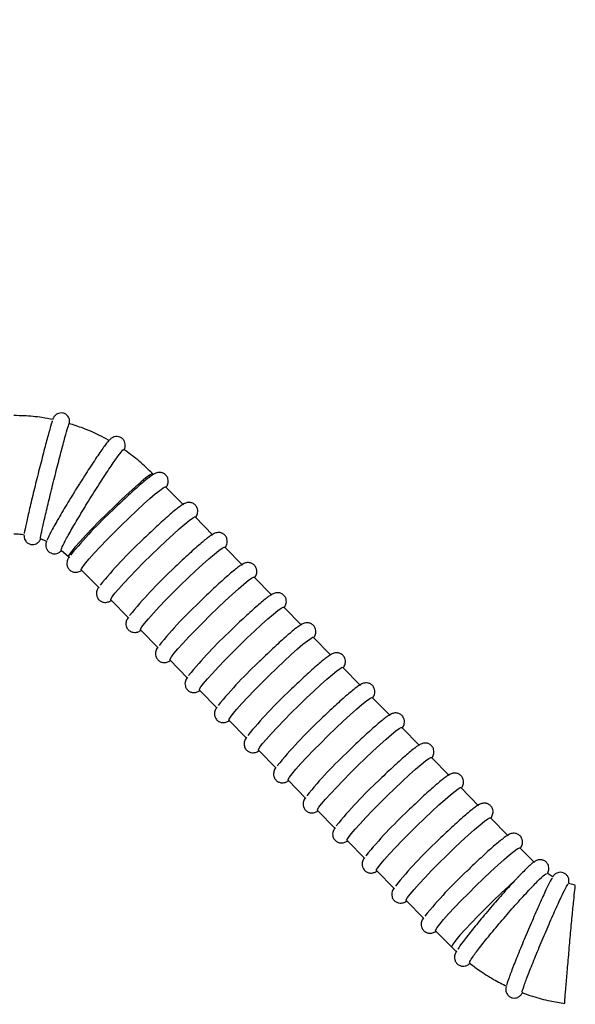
# Model space of a CAD drawing. Header units: inches. Extents: x 170 to 284, y 215 to 248.
# Tile 157 of 195: x 186.917 to 187.057, y 224.35 to 224.597. Entities that reach past the tile are written whole.
import ezdxf

# ---------------------------------------------------------------- set-up
doc = ezdxf.new("R2010")
doc.units = ezdxf.units.IN
doc.header["$LTSCALE"] = 0.25
doc.header["$MEASUREMENT"] = 0
doc.layers.add('ANNOTATIONS', color=1, linetype='Continuous')
doc.layers.add('RH BENCH MOUNT', color=7, linetype='Continuous')
doc.styles.add('ARIAL', font='arial.ttf', dxfattribs={"height": 0.09375})
doc.dimstyles.new('STANDARD$0', dxfattribs={"dimtxt": 0.09375, "dimasz": 0.09375, "dimexe": 0.03125, "dimexo": 0.046875, "dimgap": 0.09, "dimtad": 0, "dimtih": 1, "dimtoh": 1, "dimdec": 4, "dimzin": 0, "dimdsep": 46, "dimtxsty": 'ARIAL', "dimcen": 0.09, "dimadec": 0, "dimazin": 0, "dimtfac": 1, "dimtdec": 4, "dimtofl": 0, "dimtmove": 0, "dimatfit": 1, "dimfxl": 1, "dimtolj": 1, "dimtzin": 0, "dimarcsym": 0})

# ---------------------------------------------------------------- blocks, each defined once
blk = doc.blocks.new('*D44')
at = {"layer": 'ANNOTATIONS', "color": 0, "lineweight": -2, "transparency": 16777216}
for p, q in [((185.96449, 225.47923), (185.96449, 226.2131)), ((187.36437, 224.37919), (187.36437, 226.2131)), ((186.05824, 226.18185), (186.35416, 226.18185)), ((187.27062, 226.18185), (186.97471, 226.18185))]:
    blk.add_line(p, q, dxfattribs=at)
at = {"layer": 'ANNOTATIONS', "color": 0, "transparency": 16777216}
for points in [[(186.05824, 226.19748), (186.05824, 226.16623), (185.96449, 226.18185)], [(187.27062, 226.19748), (187.27062, 226.16623), (187.36437, 226.18185)]]:
    blk.add_solid(points, dxfattribs=at)
at = {"layer": 'defpoints', "color": 0, "transparency": 16777216}
for p in [(187.36437, 226.18185), (185.96449, 225.43235), (187.36437, 224.33231)]:
    blk.add_point(p, dxfattribs=at)
at = {"layer": 'ANNOTATIONS', "color": 0, "transparency": 16777216, "insert": (186.66443, 226.18185), "char_height": 0.09375, "attachment_point": 5, "style": 'ARIAL'}
blk.add_mtext('\\A1;DIM "A"', dxfattribs=at)
blk = doc.blocks.new('*D40')
at = {"layer": 'ANNOTATIONS', "color": 0, "lineweight": -2, "transparency": 16777216}
for p, q in [((186.9102, 225.05951), (188.24472, 225.05951)), ((188.21347, 224.96576), (188.21347, 222.70381)), ((188.21347, 220.007), (188.21347, 222.26895)), ((187.7483, 219.91325), (188.24472, 219.91325))]:
    blk.add_line(p, q, dxfattribs=at)
at = {"layer": 'ANNOTATIONS', "color": 0, "transparency": 16777216}
for points in [[(188.19785, 224.96576), (188.2291, 224.96576), (188.21347, 225.05951)], [(188.19785, 220.007), (188.2291, 220.007), (188.21347, 219.91325)]]:
    blk.add_solid(points, dxfattribs=at)
at = {"layer": 'defpoints', "color": 0, "transparency": 16777216}
for p in [(186.86332, 225.05951), (187.70143, 219.91325), (188.21347, 219.91325)]:
    blk.add_point(p, dxfattribs=at)
at = {"layer": 'ANNOTATIONS', "color": 0, "transparency": 16777216, "insert": (188.21347, 222.48638), "char_height": 0.09375, "attachment_point": 5, "style": 'ARIAL'}
blk.add_mtext('\\A1;TOTAL\\PHEIGHT', dxfattribs=at)

msp = doc.modelspace()

# ---------------------------------------------------------------- linework, layer by layer
at = {"layer": 'RH BENCH MOUNT'}
for p, q in [((186.95837, 224.47531), (186.95393, 224.47983)), ((186.96578, 224.46776), (186.96134, 224.47229)), ((186.92251, 224.46686), (186.92414, 224.46614)), ((186.9277, 224.46395), (186.92951, 224.46234)), ((186.97319, 224.46022), (186.96875, 224.46474)), ((186.92951, 224.46234), (186.92979, 224.46206)), ((186.93276, 224.45904), (186.93721, 224.45451)), ((186.98061, 224.45267), (186.97616, 224.4572)), ((186.94017, 224.4515), (186.94462, 224.44697)), ((186.98802, 224.44513), (186.98357, 224.44965)), ((186.94758, 224.44395), (186.95203, 224.43942)), ((186.99543, 224.43758), (186.99098, 224.44211)), ((186.95499, 224.43641), (186.95944, 224.43188)), ((187.00284, 224.43004), (186.99839, 224.43456)), ((186.9624, 224.42886), (186.96685, 224.42433)), ((187.01025, 224.42249), (187.0058, 224.42702)), ((186.96982, 224.42132), (186.97426, 224.41679)), ((187.01766, 224.41495), (187.01322, 224.41947)), ((186.97723, 224.41377), (186.98167, 224.40925)), ((187.02507, 224.4074), (187.02063, 224.41193)), ((186.98464, 224.40623), (186.98908, 224.4017)), ((187.03249, 224.39986), (187.02804, 224.40439)), ((186.99205, 224.39868), (186.9965, 224.39416)), ((187.0399, 224.39231), (187.03545, 224.39684)), ((186.99946, 224.39114), (187.00391, 224.38661)), ((187.04648, 224.38561), (187.04286, 224.3893)), ((187.00687, 224.38359), (187.01132, 224.37907)), ((187.04208, 224.3816), (187.04183, 224.38133)), ((187.05116, 224.38195), (187.04966, 224.38292)), ((187.05673, 224.37989), (187.05501, 224.38035)), ((187.01428, 224.37605), (187.01873, 224.37152)), ((187.02169, 224.3685), (187.0257, 224.36442)), ((187.0257, 224.36442), (187.02702, 224.36314))]:
    msp.add_line(p, q, dxfattribs=at)
at = {"layer": 'RH BENCH MOUNT', "flags": 128}
for points in [[(186.95068, 224.48314), (186.95043, 224.48311), (186.94985, 224.48275), (186.94895, 224.48208), (186.94776, 224.4811), (186.94633, 224.47986), (186.9447, 224.47839), (186.94292, 224.47674), (186.94105, 224.47495), (186.93915, 224.4731), (186.93728, 224.47124), (186.9355, 224.46942), (186.93386, 224.46771), (186.93243, 224.46616), (186.93125, 224.46483), (186.93035, 224.46374), (186.92976, 224.46295), (186.9295, 224.46247), (186.92951, 224.46234)], [(186.93276, 224.45904), (186.93278, 224.45926), (186.93312, 224.45982), (186.93379, 224.46068), (186.93476, 224.46183), (186.93602, 224.46323), (186.9375, 224.46482), (186.93918, 224.46656), (186.94098, 224.4684), (186.94287, 224.47026), (186.94477, 224.47211), (186.94662, 224.47386), (186.94837, 224.47547), (186.94995, 224.47689), (186.95133, 224.47807), (186.95244, 224.47897), (186.95327, 224.47957), (186.95378, 224.47984), (186.95393, 224.47983)], [(186.94017, 224.4515), (186.94019, 224.45171), (186.94053, 224.45227), (186.9412, 224.45314), (186.94218, 224.45429), (186.94343, 224.45568), (186.94491, 224.45728), (186.94659, 224.45902), (186.94839, 224.46085), (186.95028, 224.46272), (186.95218, 224.46456), (186.95403, 224.46632), (186.95578, 224.46793), (186.95736, 224.46935), (186.95874, 224.47053), (186.95986, 224.47143), (186.96068, 224.47202), (186.96119, 224.47229), (186.96134, 224.47229)], [(186.94758, 224.44395), (186.9476, 224.44417), (186.94794, 224.44473), (186.94861, 224.4456), (186.94959, 224.44674), (186.95084, 224.44814), (186.95232, 224.44973), (186.954, 224.45147), (186.95581, 224.45331), (186.95769, 224.45517), (186.95959, 224.45702), (186.96144, 224.45877), (186.96319, 224.46038), (186.96478, 224.4618), (186.96615, 224.46298), (186.96727, 224.46388), (186.96809, 224.46448), (186.9686, 224.46475), (186.96875, 224.46474)], [(186.95499, 224.43641), (186.95502, 224.43662), (186.95536, 224.43718), (186.95602, 224.43805), (186.957, 224.4392), (186.95825, 224.44059), (186.95974, 224.44219), (186.96141, 224.44393), (186.96322, 224.44576), (186.9651, 224.44763), (186.967, 224.44947), (186.96885, 224.45123), (186.9706, 224.45284), (186.97219, 224.45426), (186.97356, 224.45544), (186.97468, 224.45634), (186.9755, 224.45693), (186.97601, 224.4572), (186.97616, 224.4572)], [(186.9624, 224.42886), (186.96243, 224.42908), (186.96277, 224.42964), (186.96343, 224.43051), (186.96441, 224.43166), (186.96566, 224.43305), (186.96715, 224.43464), (186.96882, 224.43638), (186.97063, 224.43822), (186.97251, 224.44009), (186.97441, 224.44193), (186.97626, 224.44368), (186.97801, 224.44529), (186.9796, 224.44671), (186.98097, 224.44789), (186.98209, 224.44879), (186.98291, 224.44939), (186.98342, 224.44966), (186.98357, 224.44965)], [(186.96982, 224.42132), (186.96984, 224.42153), (186.97018, 224.42209), (186.97085, 224.42296), (186.97182, 224.42411), (186.97307, 224.4255), (186.97456, 224.4271), (186.97623, 224.42884), (186.97804, 224.43067), (186.97992, 224.43254), (186.98182, 224.43438), (186.98368, 224.43614), (186.98542, 224.43775), (186.98701, 224.43917), (186.98838, 224.44035), (186.9895, 224.44125), (186.99033, 224.44184), (186.99083, 224.44211), (186.99098, 224.44211)], [(186.97723, 224.41377), (186.97725, 224.41399), (186.97759, 224.41455), (186.97826, 224.41542), (186.97923, 224.41657), (186.98048, 224.41796), (186.98197, 224.41955), (186.98364, 224.42129), (186.98545, 224.42313), (186.98733, 224.425), (186.98923, 224.42684), (186.99109, 224.42859), (186.99283, 224.4302), (186.99442, 224.43162), (186.99579, 224.4328), (186.99691, 224.4337), (186.99774, 224.4343), (186.99824, 224.43457), (186.99839, 224.43456)], [(186.98464, 224.40623), (186.98466, 224.40644), (186.985, 224.407), (186.98567, 224.40787), (186.98664, 224.40902), (186.98789, 224.41041), (186.98938, 224.41201), (186.99105, 224.41375), (186.99286, 224.41558), (186.99475, 224.41745), (186.99664, 224.41929), (186.9985, 224.42105), (187.00025, 224.42266), (187.00183, 224.42408), (187.00321, 224.42526), (187.00432, 224.42616), (187.00515, 224.42675), (187.00565, 224.42702), (187.0058, 224.42702)], [(186.99205, 224.39868), (186.99207, 224.3989), (186.99241, 224.39946), (186.99308, 224.40033), (186.99405, 224.40148), (186.99531, 224.40287), (186.99679, 224.40446), (186.99847, 224.40621), (187.00027, 224.40804), (187.00216, 224.40991), (187.00406, 224.41175), (187.00591, 224.4135), (187.00766, 224.41512), (187.00924, 224.41653), (187.01062, 224.41771), (187.01173, 224.41861), (187.01256, 224.41921), (187.01307, 224.41948), (187.01322, 224.41947)], [(186.99946, 224.39114), (186.99948, 224.39136), (186.99982, 224.39191), (187.00049, 224.39278), (187.00147, 224.39393), (187.00272, 224.39533), (187.0042, 224.39692), (187.00588, 224.39866), (187.00768, 224.40049), (187.00957, 224.40236), (187.01147, 224.4042), (187.01332, 224.40596), (187.01507, 224.40757), (187.01665, 224.40899), (187.01803, 224.41017), (187.01915, 224.41107), (187.01997, 224.41167), (187.02048, 224.41193), (187.02063, 224.41193)], [(187.00687, 224.38359), (187.00689, 224.38381), (187.00723, 224.38437), (187.0079, 224.38524), (187.00888, 224.38639), (187.01013, 224.38778), (187.01161, 224.38937), (187.01329, 224.39112), (187.0151, 224.39295), (187.01698, 224.39482), (187.01888, 224.39666), (187.02073, 224.39841), (187.02248, 224.40003), (187.02407, 224.40144), (187.02544, 224.40262), (187.02656, 224.40353), (187.02738, 224.40412), (187.02789, 224.40439), (187.02804, 224.40439)], [(187.01428, 224.37605), (187.01431, 224.37627), (187.01465, 224.37682), (187.01531, 224.37769), (187.01629, 224.37884), (187.01754, 224.38024), (187.01903, 224.38183), (187.0207, 224.38357), (187.02251, 224.3854), (187.02439, 224.38727), (187.02629, 224.38911), (187.02814, 224.39087), (187.02989, 224.39248), (187.03148, 224.3939), (187.03285, 224.39508), (187.03397, 224.39598), (187.03479, 224.39658), (187.0353, 224.39685), (187.03545, 224.39684)], [(187.02169, 224.3685), (187.02172, 224.36872), (187.02206, 224.36928), (187.02272, 224.37015), (187.0237, 224.3713), (187.02495, 224.37269), (187.02644, 224.37428), (187.02811, 224.37603), (187.02992, 224.37786), (187.0318, 224.37973), (187.0337, 224.38157), (187.03555, 224.38332), (187.0373, 224.38494), (187.03889, 224.38636), (187.04026, 224.38753), (187.04138, 224.38844), (187.0422, 224.38903), (187.04271, 224.3893), (187.04286, 224.3893)], [(187.0418, 224.3813), (187.04005, 224.3797), (187.03817, 224.37793), (187.03623, 224.37606), (187.03429, 224.37414), (187.03241, 224.37225), (187.03067, 224.37044), (187.02912, 224.36879), (187.02781, 224.36733), (187.02679, 224.36613), (187.02608, 224.36523), (187.02573, 224.36465), (187.0257, 224.36442)]]:
    msp.add_lwpolyline(points, dxfattribs=at)
at = {"layer": 'RH BENCH MOUNT'}
for centre in [(187.01609, 224.39284), (187.0235, 224.3853), (187.03091, 224.37775), (187.03833, 224.37021), (187.04574, 224.36267), (187.05315, 224.35512), (187.06056, 224.34758), (187.06797, 224.34003), (187.07538, 224.33249), (187.08279, 224.32494), (187.0902, 224.3174), (187.09762, 224.30985), (187.10503, 224.30231)]:
    msp.add_arc(centre, 0.11082, 132.8467, 140.9312, dxfattribs=at)
for points, knots in [([(186.92569, 224.49673), (186.92476, 224.4969), (186.92234, 224.49736), (186.91905, 224.49768), (186.9167, 224.49772), (186.91586, 224.49773)], [0, 0, 0, 0, 0.2882195, 0.7463792, 1, 1, 1, 1]), ([(186.92979, 224.49572), (186.9298, 224.49581), (186.92982, 224.49596), (186.92984, 224.49622), (186.92981, 224.49659), (186.9297, 224.49706), (186.9294, 224.49761), (186.92886, 224.4981), (186.92814, 224.4984), (186.9274, 224.49841), (186.92678, 224.49821), (186.92634, 224.49793), (186.92605, 224.49763), (186.92587, 224.49738), (186.92575, 224.49716), (186.92568, 224.49699), (186.92564, 224.49688), (186.92562, 224.49683)], [0, 0, 0, 0, 0.103573, 0.186341, 0.238587, 0.292245, 0.361126, 0.438505, 0.520928, 0.604416, 0.670594, 0.726885, 0.775399, 0.817011, 0.861381, 0.931926, 1, 1, 1, 1]), ([(186.92549, 224.49638), (186.92547, 224.49636), (186.9254, 224.49625), (186.92487, 224.49444), (186.92397, 224.49115), (186.92282, 224.48674), (186.92159, 224.48186), (186.9204, 224.47702), (186.91939, 224.47274), (186.91871, 224.46968), (186.9184, 224.4681), (186.91844, 224.46811), (186.91845, 224.46812)], [0, 0, 0, 0, 0.029841, 0.147515, 0.265243, 0.38308, 0.501081, 0.619286, 0.737664, 0.856025, 0.973992, 1, 1, 1, 1]), ([(186.92257, 224.46698), (186.92255, 224.46695), (186.92245, 224.46672), (186.92266, 224.46787), (186.92321, 224.47043), (186.92412, 224.47435), (186.92525, 224.47903), (186.92649, 224.48398), (186.92768, 224.48861), (186.92871, 224.49246), (186.92941, 224.49488), (186.92975, 224.49593), (186.92972, 224.49566), (186.92972, 224.49563)], [0, 0, 0, 0, 0.019595, 0.126439, 0.233223, 0.340511, 0.448289, 0.556212, 0.664028, 0.771659, 0.879121, 0.986461, 1, 1, 1, 1]), ([(186.93958, 224.49157), (186.93885, 224.49197), (186.93678, 224.49309), (186.93348, 224.49452), (186.93086, 224.49536), (186.92967, 224.49574)], [0, 0, 0, 0, 0.232742, 0.653613, 1, 1, 1, 1]), ([(186.94359, 224.48932), (186.94363, 224.48941), (186.9437, 224.48961), (186.94379, 224.48999), (186.94381, 224.49058), (186.94363, 224.49126), (186.94318, 224.49191), (186.9425, 224.49236), (186.94176, 224.49252), (186.94112, 224.49246), (186.94064, 224.49227), (186.94029, 224.49205), (186.93999, 224.4918), (186.93963, 224.49143), (186.93914, 224.49083), (186.93837, 224.48981), (186.93744, 224.48849), (186.93635, 224.48689), (186.93515, 224.48508), (186.93388, 224.48311), (186.93282, 224.48145), (186.9322, 224.48047), (186.93202, 224.48019)], [0, 0, 0, 0, 0.030866, 0.065052, 0.091339, 0.117831, 0.146827, 0.176724, 0.204841, 0.228297, 0.249827, 0.271616, 0.300723, 0.345268, 0.434685, 0.521387, 0.612989, 0.702036, 0.790206, 0.878007, 0.965633, 1, 1, 1, 1]), ([(186.92772, 224.46396), (186.92774, 224.46415), (186.92779, 224.46451), (186.92897, 224.46679), (186.93083, 224.47007), (186.93324, 224.47412), (186.93592, 224.47845), (186.93855, 224.48256), (186.94087, 224.48603), (186.94252, 224.48832), (186.94337, 224.48935), (186.94334, 224.48911), (186.94333, 224.48906)], [0, 0, 0, 0, 0.106308, 0.213095, 0.32033, 0.428093, 0.536054, 0.643934, 0.751631, 0.859155, 0.966549, 1, 1, 1, 1]), ([(186.95068, 224.48314), (186.95, 224.4838), (186.94825, 224.48553), (186.94579, 224.48755), (186.94396, 224.48883), (186.94338, 224.48924)], [0, 0, 0, 0, 0.299131, 0.774013, 1, 1, 1, 1]), ([(186.95404, 224.47972), (186.95413, 224.47985), (186.95429, 224.48009), (186.95448, 224.48053), (186.95461, 224.48114), (186.95455, 224.48191), (186.95417, 224.48267), (186.95352, 224.48323), (186.9528, 224.48348), (186.95217, 224.48349), (186.95166, 224.48338), (186.95123, 224.48321), (186.95071, 224.48292), (186.95003, 224.48245), (186.94899, 224.48163), (186.94771, 224.48056), (186.94622, 224.47925), (186.9446, 224.47777), (186.94287, 224.47615), (186.94144, 224.47479), (186.94061, 224.47398), (186.94038, 224.47376)], [0, 0, 0, 0, 0.043644, 0.079351, 0.108864, 0.138789, 0.170265, 0.202019, 0.230317, 0.255512, 0.281093, 0.313341, 0.358773, 0.444219, 0.530107, 0.620901, 0.70859, 0.795205, 0.881364, 0.96731, 1, 1, 1, 1]), ([(186.93227, 224.48057), (186.93185, 224.4799), (186.93055, 224.47784), (186.9284, 224.47429), (186.92624, 224.47058), (186.92465, 224.46768), (186.92431, 224.46684), (186.92414, 224.46643)], [0, 0, 0, 0, 0.106596, 0.329908, 0.553545, 0.777147, 1, 1, 1, 1]), ([(186.96145, 224.47217), (186.96154, 224.4723), (186.9617, 224.47254), (186.96189, 224.47299), (186.96202, 224.4736), (186.96196, 224.47436), (186.96158, 224.47513), (186.96093, 224.47568), (186.96021, 224.47593), (186.95958, 224.47595), (186.95907, 224.47584), (186.95864, 224.47566), (186.95813, 224.47538), (186.95744, 224.4749), (186.9564, 224.47409), (186.95512, 224.47301), (186.95364, 224.4717), (186.95201, 224.47022), (186.95028, 224.46861), (186.94885, 224.46724), (186.94802, 224.46643), (186.94779, 224.46621)], [0, 0, 0, 0, 0.043644, 0.079351, 0.108864, 0.138789, 0.170265, 0.202019, 0.230317, 0.255512, 0.281093, 0.313341, 0.358773, 0.444219, 0.530107, 0.620901, 0.70859, 0.795205, 0.881364, 0.96731, 1, 1, 1, 1]), ([(186.91586, 224.46806), (186.91624, 224.46806), (186.9171, 224.46805), (186.91796, 224.46791), (186.91845, 224.46783)], [0, 0, 0, 0, 0.4311217, 1, 1, 1, 1]), ([(186.96886, 224.46463), (186.96895, 224.46476), (186.96911, 224.465), (186.9693, 224.46544), (186.96943, 224.46605), (186.96937, 224.46682), (186.96899, 224.46758), (186.96834, 224.46814), (186.96762, 224.46839), (186.96699, 224.4684), (186.96648, 224.46829), (186.96605, 224.46812), (186.96554, 224.46783), (186.96485, 224.46736), (186.96381, 224.46654), (186.96254, 224.46547), (186.96105, 224.46416), (186.95942, 224.46268), (186.95769, 224.46106), (186.95626, 224.4597), (186.95543, 224.45889), (186.9552, 224.45867)], [0, 0, 0, 0, 0.0436441, 0.0793514, 0.1088644, 0.1387894, 0.1702648, 0.2020191, 0.2303172, 0.2555122, 0.2810927, 0.3133413, 0.3587727, 0.4442193, 0.5301069, 0.6209007, 0.7085896, 0.7952047, 0.8813645, 0.9673096, 1, 1, 1, 1]), ([(186.91838, 224.46765), (186.91838, 224.4676), (186.91838, 224.46749), (186.9184, 224.46717), (186.91852, 224.46669), (186.91882, 224.46615), (186.91936, 224.46566), (186.92008, 224.46536), (186.92082, 224.46535), (186.92144, 224.46555), (186.92188, 224.46584), (186.92217, 224.46614), (186.92234, 224.46639), (186.92246, 224.4666), (186.92252, 224.46674), (186.92255, 224.46682), (186.92256, 224.46684)], [0, 0, 0, 0, 0.061306, 0.124925, 0.190197, 0.27383, 0.367721, 0.467587, 0.568297, 0.64823, 0.716271, 0.774896, 0.825228, 0.879171, 0.965449, 1, 1, 1, 1]), ([(186.92396, 224.46597), (186.92394, 224.46589), (186.92388, 224.4657), (186.92382, 224.46523), (186.92391, 224.46454), (186.92425, 224.46386), (186.92487, 224.46331), (186.92562, 224.46304), (186.92631, 224.46304), (186.92685, 224.4632), (186.92724, 224.46341), (186.92754, 224.46364), (186.92769, 224.46379), (186.92778, 224.46388)], [0, 0, 0, 0, 0.078379, 0.18738, 0.271302, 0.36492, 0.463683, 0.565679, 0.647471, 0.720453, 0.791053, 0.874839, 1, 1, 1, 1]), ([(186.92975, 224.46228), (186.92963, 224.46211), (186.92945, 224.46184), (186.92924, 224.46135), (186.92911, 224.46074), (186.92918, 224.45997), (186.92956, 224.45921), (186.93021, 224.45866), (186.93093, 224.45841), (186.93156, 224.4584), (186.93207, 224.45851), (186.93249, 224.45868), (186.93273, 224.45882), (186.93286, 224.4589)], [0, 0, 0, 0, 0.151177, 0.245603, 0.326042, 0.407503, 0.493166, 0.579535, 0.656334, 0.724832, 0.794512, 0.882514, 1, 1, 1, 1]), ([(186.97627, 224.45708), (186.97636, 224.45721), (186.97652, 224.45745), (186.97671, 224.4579), (186.97685, 224.45851), (186.97678, 224.45927), (186.9764, 224.46004), (186.97575, 224.46059), (186.97503, 224.46084), (186.9744, 224.46086), (186.97389, 224.46075), (186.97346, 224.46057), (186.97295, 224.46029), (186.97226, 224.45981), (186.97122, 224.459), (186.96995, 224.45792), (186.96846, 224.45661), (186.96683, 224.45514), (186.9651, 224.45352), (186.96367, 224.45215), (186.96284, 224.45134), (186.96261, 224.45112)], [0, 0, 0, 0, 0.043644, 0.079351, 0.108864, 0.138789, 0.170265, 0.202019, 0.230317, 0.255512, 0.281093, 0.313341, 0.358773, 0.444219, 0.530107, 0.620901, 0.70859, 0.795205, 0.881364, 0.96731, 1, 1, 1, 1]), ([(186.93716, 224.45473), (186.93705, 224.45457), (186.93686, 224.45429), (186.93665, 224.4538), (186.93652, 224.4532), (186.93659, 224.45243), (186.93697, 224.45166), (186.93762, 224.45111), (186.93834, 224.45087), (186.93897, 224.45085), (186.93948, 224.45097), (186.9399, 224.45114), (186.94014, 224.45127), (186.94027, 224.45135)], [0, 0, 0, 0, 0.151177, 0.245603, 0.326042, 0.407503, 0.493166, 0.579535, 0.656334, 0.724832, 0.794512, 0.882514, 1, 1, 1, 1]), ([(186.98368, 224.44954), (186.98377, 224.44967), (186.98394, 224.44991), (186.98412, 224.45035), (186.98426, 224.45096), (186.98419, 224.45173), (186.98381, 224.4525), (186.98316, 224.45305), (186.98244, 224.4533), (186.98181, 224.45331), (186.9813, 224.4532), (186.98087, 224.45303), (186.98036, 224.45274), (186.97967, 224.45227), (186.97863, 224.45145), (186.97736, 224.45038), (186.97587, 224.44907), (186.97424, 224.44759), (186.97251, 224.44597), (186.97109, 224.44461), (186.97025, 224.4438), (186.97003, 224.44358)], [0, 0, 0, 0, 0.043644, 0.079351, 0.108864, 0.138789, 0.170265, 0.202019, 0.230317, 0.255512, 0.281093, 0.313341, 0.358773, 0.444219, 0.530107, 0.620901, 0.70859, 0.795205, 0.881364, 0.96731, 1, 1, 1, 1]), ([(186.94457, 224.44719), (186.94446, 224.44702), (186.94427, 224.44675), (186.94406, 224.44626), (186.94393, 224.44565), (186.944, 224.44488), (186.94438, 224.44412), (186.94503, 224.44357), (186.94575, 224.44332), (186.94638, 224.44331), (186.94689, 224.44342), (186.94731, 224.44359), (186.94755, 224.44373), (186.94768, 224.44381)], [0, 0, 0, 0, 0.151177, 0.245603, 0.326042, 0.407503, 0.493166, 0.579535, 0.656334, 0.724832, 0.794512, 0.882514, 1, 1, 1, 1]), ([(186.9911, 224.44199), (186.99118, 224.44212), (186.99135, 224.44236), (186.99153, 224.44281), (186.99167, 224.44342), (186.9916, 224.44418), (186.99122, 224.44495), (186.99058, 224.4455), (186.98985, 224.44575), (186.98922, 224.44577), (186.98871, 224.44566), (186.98828, 224.44548), (186.98777, 224.4452), (186.98708, 224.44472), (186.98604, 224.44391), (186.98477, 224.44284), (186.98328, 224.44153), (186.98166, 224.44005), (186.97992, 224.43843), (186.9785, 224.43706), (186.97767, 224.43625), (186.97744, 224.43603)], [0, 0, 0, 0, 0.0436441, 0.0793514, 0.1088644, 0.1387894, 0.1702648, 0.2020191, 0.2303172, 0.2555122, 0.2810927, 0.3133413, 0.3587727, 0.4442193, 0.5301069, 0.6209007, 0.7085896, 0.7952047, 0.8813645, 0.9673096, 1, 1, 1, 1]), ([(186.95198, 224.43964), (186.95187, 224.43948), (186.95168, 224.4392), (186.95147, 224.43871), (186.95134, 224.43811), (186.95141, 224.43734), (186.9518, 224.43657), (186.95244, 224.43602), (186.95316, 224.43578), (186.9538, 224.43576), (186.9543, 224.43588), (186.95472, 224.43605), (186.95496, 224.43618), (186.9551, 224.43626)], [0, 0, 0, 0, 0.151177, 0.245603, 0.326042, 0.407503, 0.493166, 0.579535, 0.656334, 0.724832, 0.794512, 0.882514, 1, 1, 1, 1]), ([(186.99851, 224.43445), (186.9986, 224.43458), (186.99876, 224.43482), (186.99895, 224.43526), (186.99908, 224.43587), (186.99901, 224.43664), (186.99863, 224.43741), (186.99799, 224.43796), (186.99727, 224.43821), (186.99663, 224.43822), (186.99612, 224.43811), (186.9957, 224.43794), (186.99518, 224.43765), (186.9945, 224.43718), (186.99346, 224.43636), (186.99218, 224.43529), (186.99069, 224.43398), (186.98907, 224.4325), (186.98734, 224.43088), (186.98591, 224.42952), (186.98508, 224.42871), (186.98485, 224.42849)], [0, 0, 0, 0, 0.0436441, 0.0793514, 0.1088644, 0.1387894, 0.1702648, 0.2020191, 0.2303172, 0.2555122, 0.2810927, 0.3133413, 0.3587727, 0.4442193, 0.5301069, 0.6209007, 0.7085896, 0.7952047, 0.8813645, 0.9673096, 1, 1, 1, 1]), ([(186.9594, 224.4321), (186.95928, 224.43193), (186.95909, 224.43166), (186.95888, 224.43117), (186.95875, 224.43056), (186.95882, 224.42979), (186.95921, 224.42903), (186.95985, 224.42848), (186.96058, 224.42823), (186.96121, 224.42822), (186.96171, 224.42833), (186.96213, 224.4285), (186.96237, 224.42864), (186.96251, 224.42872)], [0, 0, 0, 0, 0.151177, 0.245603, 0.326042, 0.407503, 0.493166, 0.579535, 0.656334, 0.724832, 0.794512, 0.882514, 1, 1, 1, 1]), ([(187.00592, 224.4269), (187.00601, 224.42704), (187.00617, 224.42728), (187.00636, 224.42772), (187.00649, 224.42833), (187.00642, 224.42909), (187.00604, 224.42986), (187.0054, 224.43042), (187.00468, 224.43067), (187.00404, 224.43068), (187.00354, 224.43057), (187.00311, 224.43039), (187.00259, 224.43011), (187.00191, 224.42963), (187.00087, 224.42882), (186.99959, 224.42775), (186.9981, 224.42644), (186.99648, 224.42496), (186.99475, 224.42334), (186.99332, 224.42197), (186.99249, 224.42117), (186.99226, 224.42094)], [0, 0, 0, 0, 0.043644, 0.079351, 0.108864, 0.138789, 0.170265, 0.202019, 0.230317, 0.255512, 0.281093, 0.313341, 0.358773, 0.444219, 0.530107, 0.620901, 0.70859, 0.795205, 0.881364, 0.96731, 1, 1, 1, 1]), ([(186.96681, 224.42455), (186.96669, 224.42439), (186.9665, 224.42411), (186.9663, 224.42362), (186.96616, 224.42302), (186.96623, 224.42225), (186.96662, 224.42148), (186.96727, 224.42093), (186.96799, 224.42069), (186.96862, 224.42068), (186.96913, 224.42079), (186.96954, 224.42096), (186.96978, 224.42109), (186.96992, 224.42117)], [0, 0, 0, 0, 0.151177, 0.245603, 0.326042, 0.407503, 0.493166, 0.579535, 0.656334, 0.724832, 0.794512, 0.882514, 1, 1, 1, 1]), ([(187.01333, 224.41936), (187.01342, 224.41949), (187.01358, 224.41973), (187.01377, 224.42018), (187.0139, 224.42078), (187.01384, 224.42155), (187.01346, 224.42232), (187.01281, 224.42287), (187.01209, 224.42312), (187.01146, 224.42313), (187.01095, 224.42302), (187.01052, 224.42285), (187.01, 224.42256), (187.00932, 224.42209), (187.00828, 224.42127), (187.007, 224.4202), (187.00551, 224.41889), (187.00389, 224.41741), (187.00216, 224.41579), (187.00073, 224.41443), (186.9999, 224.41362), (186.99967, 224.4134)], [0, 0, 0, 0, 0.043644, 0.079351, 0.108864, 0.138789, 0.170265, 0.202019, 0.230317, 0.255512, 0.281093, 0.313341, 0.358773, 0.444219, 0.530107, 0.620901, 0.70859, 0.795205, 0.881364, 0.96731, 1, 1, 1, 1]), ([(186.97422, 224.41701), (186.9741, 224.41684), (186.97391, 224.41657), (186.97371, 224.41608), (186.97358, 224.41547), (186.97364, 224.4147), (186.97403, 224.41394), (186.97468, 224.41339), (186.9754, 224.41314), (186.97603, 224.41313), (186.97654, 224.41324), (186.97696, 224.41341), (186.97719, 224.41355), (186.97733, 224.41363)], [0, 0, 0, 0, 0.151177, 0.245603, 0.326042, 0.407503, 0.493166, 0.579535, 0.656334, 0.724832, 0.794512, 0.882514, 1, 1, 1, 1]), ([(187.02074, 224.41181), (187.02083, 224.41195), (187.02099, 224.41219), (187.02118, 224.41263), (187.02131, 224.41324), (187.02125, 224.41401), (187.02087, 224.41477), (187.02022, 224.41533), (187.0195, 224.41558), (187.01887, 224.41559), (187.01836, 224.41548), (187.01793, 224.4153), (187.01742, 224.41502), (187.01673, 224.41454), (187.01569, 224.41373), (187.01441, 224.41266), (187.01293, 224.41135), (187.0113, 224.40987), (187.00957, 224.40825), (187.00814, 224.40688), (187.00731, 224.40608), (187.00708, 224.40585)], [0, 0, 0, 0, 0.043644, 0.079351, 0.108864, 0.138789, 0.170265, 0.202019, 0.230317, 0.255512, 0.281093, 0.313341, 0.358773, 0.444219, 0.530107, 0.620901, 0.70859, 0.795205, 0.881364, 0.96731, 1, 1, 1, 1]), ([(186.98163, 224.40946), (186.98151, 224.4093), (186.98132, 224.40903), (186.98112, 224.40853), (186.98099, 224.40793), (186.98106, 224.40716), (186.98144, 224.40639), (186.98209, 224.40584), (186.98281, 224.4056), (186.98344, 224.40559), (186.98395, 224.4057), (186.98437, 224.40587), (186.9846, 224.40601), (186.98474, 224.40608)], [0, 0, 0, 0, 0.151177, 0.245603, 0.326042, 0.407503, 0.493166, 0.579535, 0.656334, 0.724832, 0.794512, 0.882514, 1, 1, 1, 1]), ([(187.02815, 224.40427), (187.02824, 224.4044), (187.0284, 224.40464), (187.02859, 224.40509), (187.02872, 224.40569), (187.02866, 224.40646), (187.02828, 224.40723), (187.02763, 224.40778), (187.02691, 224.40803), (187.02628, 224.40805), (187.02577, 224.40793), (187.02534, 224.40776), (187.02483, 224.40747), (187.02414, 224.407), (187.0231, 224.40618), (187.02183, 224.40511), (187.02034, 224.4038), (187.01871, 224.40232), (187.01698, 224.4007), (187.01555, 224.39934), (187.01472, 224.39853), (187.01449, 224.39831)], [0, 0, 0, 0, 0.0436441, 0.0793514, 0.1088644, 0.1387894, 0.1702648, 0.2020191, 0.2303172, 0.2555122, 0.2810927, 0.3133413, 0.3587727, 0.4442193, 0.5301069, 0.6209007, 0.7085896, 0.7952047, 0.8813645, 0.9673096, 1, 1, 1, 1]), ([(186.98904, 224.40192), (186.98892, 224.40175), (186.98874, 224.40148), (186.98853, 224.40099), (186.9884, 224.40038), (186.98847, 224.39961), (186.98885, 224.39885), (186.9895, 224.3983), (186.99022, 224.39805), (186.99085, 224.39804), (186.99136, 224.39815), (186.99178, 224.39832), (186.99202, 224.39846), (186.99215, 224.39854)], [0, 0, 0, 0, 0.151177, 0.245603, 0.326042, 0.407503, 0.493166, 0.579535, 0.656334, 0.724832, 0.794512, 0.882514, 1, 1, 1, 1]), ([(187.03556, 224.39672), (187.03565, 224.39686), (187.03581, 224.3971), (187.036, 224.39754), (187.03614, 224.39815), (187.03607, 224.39892), (187.03569, 224.39968), (187.03504, 224.40024), (187.03432, 224.40049), (187.03369, 224.4005), (187.03318, 224.40039), (187.03275, 224.40022), (187.03224, 224.39993), (187.03155, 224.39945), (187.03051, 224.39864), (187.02924, 224.39757), (187.02775, 224.39626), (187.02612, 224.39478), (187.02439, 224.39316), (187.02296, 224.39179), (187.02213, 224.39099), (187.0219, 224.39076)], [0, 0, 0, 0, 0.043644, 0.079351, 0.108864, 0.138789, 0.170265, 0.202019, 0.230317, 0.255512, 0.281093, 0.313341, 0.358773, 0.444219, 0.530107, 0.620901, 0.70859, 0.795205, 0.881364, 0.96731, 1, 1, 1, 1]), ([(186.99645, 224.39437), (186.99634, 224.39421), (186.99615, 224.39394), (186.99594, 224.39344), (186.99581, 224.39284), (186.99588, 224.39207), (186.99626, 224.39131), (186.99691, 224.39075), (186.99763, 224.39051), (186.99826, 224.3905), (186.99877, 224.39061), (186.99919, 224.39078), (186.99943, 224.39092), (186.99956, 224.39099)], [0, 0, 0, 0, 0.151177, 0.245603, 0.326042, 0.407503, 0.493166, 0.579535, 0.656334, 0.724832, 0.794512, 0.882514, 1, 1, 1, 1]), ([(187.04297, 224.38918), (187.04306, 224.38931), (187.04323, 224.38955), (187.04341, 224.39), (187.04355, 224.3906), (187.04348, 224.39137), (187.0431, 224.39214), (187.04246, 224.39269), (187.04173, 224.39294), (187.0411, 224.39296), (187.04059, 224.39285), (187.04016, 224.39267), (187.03965, 224.39238), (187.03896, 224.39191), (187.03792, 224.39109), (187.03665, 224.39002), (187.03516, 224.38871), (187.03353, 224.38723), (187.0318, 224.38561), (187.03038, 224.38425), (187.02954, 224.38344), (187.02932, 224.38322)], [0, 0, 0, 0, 0.043644, 0.079351, 0.108864, 0.138789, 0.170265, 0.202019, 0.230317, 0.255512, 0.281093, 0.313341, 0.358773, 0.444219, 0.530107, 0.620901, 0.70859, 0.795205, 0.881364, 0.96731, 1, 1, 1, 1]), ([(187.00386, 224.38683), (187.00375, 224.38666), (187.00356, 224.38639), (187.00335, 224.3859), (187.00322, 224.38529), (187.00329, 224.38453), (187.00367, 224.38376), (187.00432, 224.38321), (187.00504, 224.38296), (187.00567, 224.38295), (187.00618, 224.38306), (187.0066, 224.38323), (187.00684, 224.38337), (187.00697, 224.38345)], [0, 0, 0, 0, 0.151177, 0.245603, 0.326042, 0.407503, 0.493166, 0.579535, 0.656334, 0.724832, 0.794512, 0.882514, 1, 1, 1, 1]), ([(187.04979, 224.38283), (187.04982, 224.38289), (187.04992, 224.38307), (187.05004, 224.3834), (187.05016, 224.38398), (187.05009, 224.38472), (187.04974, 224.38546), (187.04911, 224.38602), (187.04838, 224.38629), (187.04772, 224.38631), (187.0472, 224.38618), (187.04679, 224.386), (187.0464, 224.38575), (187.04588, 224.38536), (187.04514, 224.3847), (187.0441, 224.38369), (187.04316, 224.38274), (187.04252, 224.38206), (187.04236, 224.38189)], [0, 0, 0, 0, 0.028498, 0.084823, 0.129145, 0.171469, 0.216723, 0.263082, 0.30646, 0.343405, 0.378851, 0.418809, 0.47431, 0.564112, 0.696125, 0.822345, 0.955399, 1, 1, 1, 1]), ([(187.0418, 224.3813), (187.04133, 224.38079), (187.03989, 224.37925), (187.03715, 224.37618), (187.03385, 224.37233), (187.03083, 224.36868), (187.02861, 224.36581), (187.02741, 224.36416), (187.02731, 224.3639), (187.0273, 224.36388)], [0, 0, 0, 0, 0.088859, 0.269729, 0.450551, 0.631087, 0.811319, 0.991313, 1, 1, 1, 1]), ([(187.03033, 224.36052), (187.03028, 224.36055), (187.03014, 224.36063), (187.03117, 224.36218), (187.03316, 224.36481), (187.03596, 224.36826), (187.03919, 224.37208), (187.04251, 224.37584), (187.04556, 224.37915), (187.04793, 224.38156), (187.04937, 224.38286), (187.04949, 224.38277), (187.04954, 224.38273)], [0, 0, 0, 0, 0.068914, 0.176166, 0.283438, 0.39078, 0.498242, 0.605874, 0.71369, 0.821615, 0.929394, 1, 1, 1, 1]), ([(187.0509, 224.38165), (187.05088, 224.38163), (187.05077, 224.38155), (187.04994, 224.37989), (187.0485, 224.37683), (187.04665, 224.37267), (187.04465, 224.36804), (187.04274, 224.36343), (187.04109, 224.35933), (187.04001, 224.35643), (187.03948, 224.35491), (187.03952, 224.35486), (187.03952, 224.35486)], [0, 0, 0, 0, 0.028463, 0.148988, 0.270098, 0.391745, 0.513537, 0.635199, 0.756651, 0.877914, 0.999044, 1, 1, 1, 1]), ([(187.04236, 224.38189), (187.04234, 224.38187), (187.04218, 224.38171), (187.04198, 224.3815), (187.0418, 224.3813)], [0, 0, 0, 0, 0.084374, 1, 1, 1, 1]), ([(187.05507, 224.38031), (187.05509, 224.38037), (187.05514, 224.38054), (187.05518, 224.38086), (187.05514, 224.38146), (187.0549, 224.3821), (187.05443, 224.38268), (187.05374, 224.38307), (187.05299, 224.38318), (187.05235, 224.38306), (187.05187, 224.38283), (187.05155, 224.38258), (187.05132, 224.38233), (187.05119, 224.38218), (187.05113, 224.38208), (187.05112, 224.38206)], [0, 0, 0, 0, 0.0734109, 0.1867781, 0.2695817, 0.3473768, 0.4353897, 0.5279736, 0.6199545, 0.6939738, 0.7587409, 0.8176054, 0.8786803, 0.9686254, 1, 1, 1, 1]), ([(187.01127, 224.37928), (187.01116, 224.37912), (187.01097, 224.37885), (187.01076, 224.37835), (187.01063, 224.37775), (187.0107, 224.37698), (187.01109, 224.37622), (187.01173, 224.37566), (187.01245, 224.37542), (187.01309, 224.37541), (187.01359, 224.37552), (187.01401, 224.37569), (187.01425, 224.37583), (187.01439, 224.3759)], [0, 0, 0, 0, 0.151177, 0.245603, 0.326042, 0.407503, 0.493166, 0.579535, 0.656334, 0.724832, 0.794512, 0.882514, 1, 1, 1, 1]), ([(187.04349, 224.35312), (187.04344, 224.35309), (187.04332, 224.35302), (187.04383, 224.35457), (187.04492, 224.35749), (187.04653, 224.36151), (187.04843, 224.36609), (187.05042, 224.37073), (187.05228, 224.37492), (187.05378, 224.37814), (187.05476, 224.38008), (187.0549, 224.38015), (187.05496, 224.38018)], [0, 0, 0, 0, 0.054915, 0.162113, 0.269322, 0.376592, 0.483975, 0.591519, 0.699249, 0.807112, 0.914885, 1, 1, 1, 1]), ([(187.05669, 224.3798), (187.05669, 224.37982), (187.05669, 224.38002), (187.05656, 224.37883), (187.05629, 224.37623), (187.0559, 224.37219), (187.05545, 224.36739), (187.055, 224.36231), (187.05458, 224.35754), (187.05426, 224.35366), (187.05405, 224.35095), (187.05403, 224.3505), (187.05402, 224.35027)], [0, 0, 0, 0, 0.010674, 0.119857, 0.229333, 0.339393, 0.449776, 0.560148, 0.67035, 0.780364, 0.89023, 1, 1, 1, 1]), ([(187.01869, 224.37174), (187.01857, 224.37157), (187.01838, 224.3713), (187.01817, 224.37081), (187.01804, 224.3702), (187.01811, 224.36944), (187.0185, 224.36867), (187.01915, 224.36812), (187.01987, 224.36787), (187.0205, 224.36786), (187.021, 224.36797), (187.02142, 224.36814), (187.02166, 224.36828), (187.0218, 224.36836)], [0, 0, 0, 0, 0.151177, 0.245603, 0.326042, 0.407503, 0.493166, 0.579535, 0.656334, 0.724832, 0.794512, 0.882514, 1, 1, 1, 1]), ([(187.02702, 224.36348), (187.0269, 224.36328), (187.02671, 224.36297), (187.02653, 224.36248), (187.02641, 224.36194), (187.02646, 224.36122), (187.0268, 224.36047), (187.02742, 224.35989), (187.02815, 224.3596), (187.02882, 224.35958), (187.02934, 224.35969), (187.02976, 224.35988), (187.03006, 224.36006), (187.03025, 224.36021), (187.03034, 224.36028)], [0, 0, 0, 0, 0.167071, 0.254299, 0.329824, 0.402251, 0.479691, 0.559261, 0.634639, 0.69838, 0.759181, 0.826829, 0.920305, 1, 1, 1, 1]), ([(187.03015, 224.36042), (187.03091, 224.35984), (187.03286, 224.35835), (187.03599, 224.35635), (187.03846, 224.35511), (187.03957, 224.35455)], [0, 0, 0, 0, 0.256591, 0.664074, 1, 1, 1, 1]), ([(187.03936, 224.35432), (187.03934, 224.35422), (187.0393, 224.35405), (187.03929, 224.3536), (187.03939, 224.35303), (187.0397, 224.35242), (187.04026, 224.35189), (187.04099, 224.35159), (187.0417, 224.35157), (187.04229, 224.35174), (187.04271, 224.35199), (187.043, 224.35224), (187.04321, 224.35249), (187.04336, 224.35269), (187.04345, 224.35284), (187.04348, 224.3529)], [0, 0, 0, 0, 0.106182, 0.181841, 0.247959, 0.325912, 0.411196, 0.498713, 0.578669, 0.645059, 0.704098, 0.758872, 0.821447, 0.924827, 1, 1, 1, 1]), ([(187.04334, 224.35295), (187.04423, 224.35263), (187.04655, 224.35181), (187.05015, 224.35087), (187.05287, 224.35045), (187.0541, 224.35025)], [0, 0, 0, 0, 0.256599, 0.664396, 1, 1, 1, 1])]:
    msp.add_open_spline(points, degree=3, knots=knots, dxfattribs=at)

# ---------------------------------------------------------------- dimensions: what is measured, and where the dimension line sits
at = {"layer": 'ANNOTATIONS'}
dim = msp.add_linear_dim(base=(187.36437, 226.18185), p1=(185.96449, 225.43235), p2=(187.36437, 224.33231), text='DIM "A"', dimstyle='STANDARD$0', dxfattribs=at)
dim.commit()
dim.dimension.update_dxf_attribs({"geometry": '*D44', "text_midpoint": (186.66443, 226.18185)})
dim = msp.add_linear_dim(base=(188.21347, 219.91325), p1=(186.86332, 225.05951), p2=(187.70143, 219.91325), angle=90, text='TOTAL\\PHEIGHT', dimstyle='STANDARD$0', dxfattribs=at)
dim.commit()
dim.dimension.update_dxf_attribs({"geometry": '*D40', "text_midpoint": (188.21347, 222.48638)})

doc.saveas('drawing.dxf')
